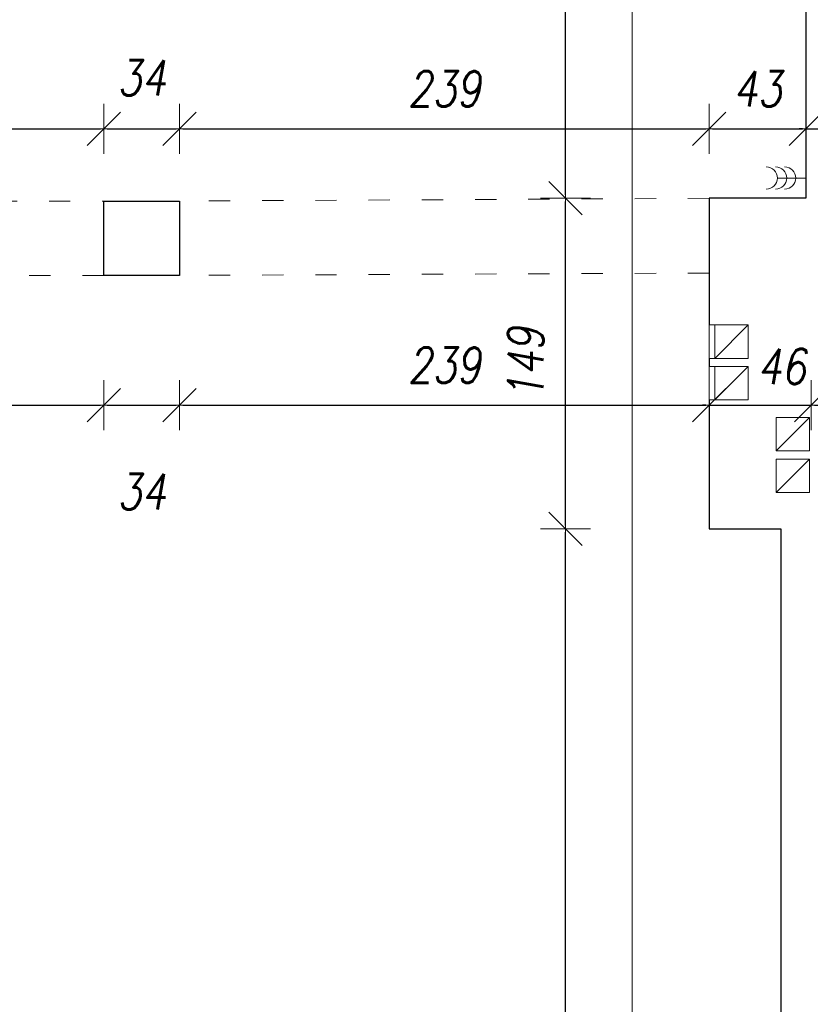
# Model space of a CAD drawing. Header units: millimetres. Extents: x -58431 to 28973, y -32170 to 9431.
# Tile 32 of 54: x -14284 to -10719, y -23442 to -19001. Entities that reach past the tile are written whole.
import ezdxf

# ---------------------------------------------------------------- set-up
doc = ezdxf.new("R2010")
doc.units = ezdxf.units.MM
doc.header["$LTSCALE"] = 8
doc.linetypes.add('ACAD_ISO03W100', pattern=[30, 12, -18])
doc.layers.get('Defpoints').update_dxf_attribs({"lineweight": 0})
for name, color, linetype, lineweight in [('A_DIMEN', 7, 'Continuous', 0), ('BAM_OPISY POWIERZCHNI', 40, 'Continuous', 0), ('instalacje', 6, 'Continuous', 0), ('OTWARCIE WENTYLACJI', 255, 'Continuous', 0), ('piętro_podciąg', 2, 'ACAD_ISO03W100', 0), ('piętro_rzut', 7, 'Continuous', 30), ('przekroje', 3, 'Continuous', 0), ('RZUT_wymiarowanie', 2, 'Continuous', 0)]:
    doc.layers.add(name, color=color, linetype=linetype, lineweight=lineweight)
doc.styles.add('ROMANS1', font='romans.shx', dxfattribs={"width": 0.8, "oblique": 10})
doc.dimstyles.new('NARCH100', dxfattribs={"dimscale": 100, "dimtxt": 1.6, "dimasz": 0.15, "dimexe": 0, "dimexo": 0, "dimgap": 1, "dimtad": 1, "dimdec": 0, "dimlfac": 0.1, "dimrnd": 1, "dimdsep": 46, "dimtxsty": 'ROMANS1', "dimblk": 'wym', "dimcen": -1.5, "dimse1": 1, "dimse2": 1, "dimclrd": 4, "dimclre": 4, "dimclrt": 3, "dimadec": 0, "dimazin": 0, "dimtfac": 0.04, "dimtdec": 0, "dimtmove": 2, "dimatfit": 3, "dimldrblk": 'wym', "dimfxl": 0, "dimtolj": 1, "dimarcsym": 0})

# ---------------------------------------------------------------- blocks, each defined once
blk = doc.blocks.new('GGGDB')
at = {"layer": 'przekroje'}
blk.add_lwpolyline([(44025, 25066.5), (44025, -5400)], dxfattribs=at)
blk = doc.blocks.new('wym')
at = {"layer": 'A_DIMEN', "color": 4, "ltscale": 100}
for p, q in [((0, -7.5), (0, 7.5)), ((-5, -5), (5, 5)), ((-5, 0), (5, 0))]:
    blk.add_line(p, q, dxfattribs=at)
blk = doc.blocks.new('*D291')
at = {"layer": 'Defpoints', "color": 0, "transparency": 16777216}
for p in [(-16551.4, -20154.5), (-13904.4, -20154.5), (-13904.4, -20739.7)]:
    blk.add_point(p, dxfattribs=at)
at = {"layer": 'RZUT_wymiarowanie', "color": 4, "lineweight": -2, "transparency": 16777216}
blk.add_line((-16536.4, -20739.7), (-13919.4, -20739.7), dxfattribs=at)
at = {"layer": 'RZUT_wymiarowanie', "color": 4, "lineweight": -2, "transparency": 16777216, "xscale": 15, "yscale": 15, "zscale": 15, "rotation": 179.9999999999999}
blk.add_blockref('wym', (-16551.4, -20739.7), dxfattribs=at)
at = {"layer": 'RZUT_wymiarowanie', "color": 4, "lineweight": -2, "transparency": 16777216, "xscale": 15, "yscale": 15, "zscale": 15}
blk.add_blockref('wym', (-13904.4, -20739.7), dxfattribs=at)
at = {"layer": 'RZUT_wymiarowanie', "color": 3, "transparency": 16777216, "insert": (-15227.9, -20559.7), "char_height": 160, "attachment_point": 5, "style": 'ROMANS1'}
blk.add_mtext('\\A1;265', dxfattribs=at)
blk = doc.blocks.new('*D292')
at = {"layer": 'Defpoints', "color": 0, "transparency": 16777216}
for p in [(-13904.4, -20154.5), (-13563.3, -20154.5, -16689.2), (-13563.3, -20739.7)]:
    blk.add_point(p, dxfattribs=at)
at = {"layer": 'RZUT_wymiarowanie', "color": 4, "lineweight": -2, "transparency": 16777216}
blk.add_line((-13889.4, -20739.7), (-13578.3, -20739.7), dxfattribs=at)
at = {"layer": 'RZUT_wymiarowanie', "color": 4, "lineweight": -2, "transparency": 16777216, "xscale": 15, "yscale": 15, "zscale": 15, "rotation": 179.9999999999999}
blk.add_blockref('wym', (-13904.4, -20739.7), dxfattribs=at)
at = {"layer": 'RZUT_wymiarowanie', "color": 4, "lineweight": -2, "transparency": 16777216, "xscale": 15, "yscale": 15, "zscale": 15}
blk.add_blockref('wym', (-13563.3, -20739.7), dxfattribs=at)
at = {"layer": 'RZUT_wymiarowanie', "color": 3, "transparency": 16777216, "insert": (-13733.9, -21129.7), "char_height": 160, "attachment_point": 5, "style": 'ROMANS1'}
blk.add_mtext('\\A1;34', dxfattribs=at)
blk = doc.blocks.new('*D293')
at = {"layer": 'Defpoints', "color": 0, "transparency": 16777216}
for p in [(-13563.3, -20154.5, -16689.2), (-11174.8, -20739.7), (-11174.8, -21297.6, -16689.2)]:
    blk.add_point(p, dxfattribs=at)
at = {"layer": 'RZUT_wymiarowanie', "color": 4, "lineweight": -2, "transparency": 16777216}
blk.add_line((-13548.3, -20739.7), (-11189.8, -20739.7), dxfattribs=at)
at = {"layer": 'RZUT_wymiarowanie', "color": 4, "lineweight": -2, "transparency": 16777216, "xscale": 15, "yscale": 15, "zscale": 15, "rotation": 179.9999999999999}
blk.add_blockref('wym', (-13563.3, -20739.7), dxfattribs=at)
at = {"layer": 'RZUT_wymiarowanie', "color": 4, "lineweight": -2, "transparency": 16777216, "xscale": 15, "yscale": 15, "zscale": 15}
blk.add_blockref('wym', (-11174.8, -20739.7), dxfattribs=at)
at = {"layer": 'RZUT_wymiarowanie', "color": 3, "transparency": 16777216, "insert": (-12369.1, -20559.7), "char_height": 160, "attachment_point": 5, "style": 'ROMANS1'}
blk.add_mtext('\\A1;239', dxfattribs=at)
blk = doc.blocks.new('*D294')
at = {"layer": 'Defpoints', "color": 0, "transparency": 16777216}
for p in [(-10716.1, -20591.9), (-10716.1, -20739.7), (-11174.8, -21297.6, -16689.2)]:
    blk.add_point(p, dxfattribs=at)
at = {"layer": 'RZUT_wymiarowanie', "color": 4, "lineweight": -2, "transparency": 16777216}
for p, q in [((-11189.8, -20739.7), (-11204.8, -20739.7)), ((-11174.8, -20739.7), (-10716.1, -20739.7)), ((-10701.1, -20739.7), (-10686.1, -20739.7))]:
    blk.add_line(p, q, dxfattribs=at)
at = {"layer": 'RZUT_wymiarowanie', "color": 4, "lineweight": -2, "transparency": 16777216, "xscale": 15, "yscale": 15, "zscale": 15}
for p, rotation in [((-11174.8, -20739.7), 359.9999999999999), ((-10716.1, -20739.7), 179.9999999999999)]:
    blk.add_blockref('wym', p, dxfattribs=dict(at, rotation=rotation))
at = {"layer": 'RZUT_wymiarowanie', "color": 3, "transparency": 16777216, "insert": (-10848.5, -20565), "char_height": 160, "attachment_point": 5, "style": 'ROMANS1'}
blk.add_mtext('\\A1;46', dxfattribs=at)
blk = doc.blocks.new('*D295')
at = {"layer": 'Defpoints', "color": 0, "transparency": 16777216}
for p in [(-10716.1, -20591.9), (-10433.9, -20591.9), (-10433.9, -20739.7)]:
    blk.add_point(p, dxfattribs=at)
at = {"layer": 'RZUT_wymiarowanie', "color": 4, "lineweight": -2, "transparency": 16777216}
blk.add_line((-10701.1, -20739.7), (-10448.9, -20739.7), dxfattribs=at)
at = {"layer": 'RZUT_wymiarowanie', "color": 4, "lineweight": -2, "transparency": 16777216, "xscale": 15, "yscale": 15, "zscale": 15, "rotation": 179.9999999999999}
blk.add_blockref('wym', (-10716.1, -20739.7), dxfattribs=at)
at = {"layer": 'RZUT_wymiarowanie', "color": 4, "lineweight": -2, "transparency": 16777216, "xscale": 15, "yscale": 15, "zscale": 15}
blk.add_blockref('wym', (-10433.9, -20739.7), dxfattribs=at)
at = {"layer": 'RZUT_wymiarowanie', "color": 3, "transparency": 16777216, "insert": (-10575, -21129.7), "char_height": 160, "attachment_point": 5, "style": 'ROMANS1'}
blk.add_mtext('\\A1;28', dxfattribs=at)
blk = doc.blocks.new('*D396')
at = {"layer": 'BAM_OPISY POWIERZCHNI', "color": 4, "lineweight": -2, "transparency": 16777216}
blk.add_line((-13589.5, -17641.6), (-10754.9, -17641.6), dxfattribs=at)
at = {"layer": 'Defpoints', "color": 0, "transparency": 16777216}
for p in [(-13604.5, -17145.5, -16689.2), (-10739.9, -17641.6), (-10739.9, -19806.9, -16689.2)]:
    blk.add_point(p, dxfattribs=at)
at = {"layer": 'BAM_OPISY POWIERZCHNI', "color": 4, "lineweight": -2, "transparency": 16777216, "xscale": 15, "yscale": 15, "zscale": 15, "rotation": 179.9999999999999}
blk.add_blockref('wym', (-13604.5, -17641.6), dxfattribs=at)
at = {"layer": 'BAM_OPISY POWIERZCHNI', "color": 4, "lineweight": -2, "transparency": 16777216, "xscale": 15, "yscale": 15, "zscale": 15}
blk.add_blockref('wym', (-10739.9, -17641.6), dxfattribs=at)
at = {"layer": 'BAM_OPISY POWIERZCHNI', "color": 3, "transparency": 16777216, "insert": (-12172.2, -17461.6), "char_height": 160, "attachment_point": 5, "style": 'ROMANS1'}
blk.add_mtext('\\A1;286', dxfattribs=at)
blk = doc.blocks.new('*D397')
at = {"layer": 'BAM_OPISY POWIERZCHNI', "color": 4, "lineweight": -2, "transparency": 16777216}
blk.add_line((-11822.5, -26036.2), (-11822.5, -21312.6), dxfattribs=at)
at = {"layer": 'Defpoints', "color": 0, "transparency": 16777216}
for p in [(-11822.5, -21297.6), (-11174.8, -21297.6, -16689.2), (-10909.9, -26051.2)]:
    blk.add_point(p, dxfattribs=at)
at = {"layer": 'BAM_OPISY POWIERZCHNI', "color": 4, "lineweight": -2, "transparency": 16777216, "xscale": 15, "yscale": 15, "zscale": 15}
for p, rotation in [((-11822.5, -21297.6), 90), ((-11822.5, -26051.2), 270)]:
    blk.add_blockref('wym', p, dxfattribs=dict(at, rotation=rotation))
at = {"layer": 'BAM_OPISY POWIERZCHNI', "color": 3, "transparency": 16777216, "insert": (-12002.5, -23674.4), "char_height": 160, "attachment_point": 5, "rotation": 90, "style": 'ROMANS1'}
blk.add_mtext('\\A1;475', dxfattribs=at)
blk = doc.blocks.new('*D398')
at = {"layer": 'BAM_OPISY POWIERZCHNI', "color": 4, "lineweight": -2, "transparency": 16777216}
blk.add_line((-11822.5, -21282.6), (-11822.5, -19821.9), dxfattribs=at)
at = {"layer": 'Defpoints', "color": 0, "transparency": 16777216}
for p in [(-11822.5, -19806.9), (-11174.8, -19806.9, -16689.2), (-11174.8, -21297.6, -16689.2)]:
    blk.add_point(p, dxfattribs=at)
at = {"layer": 'BAM_OPISY POWIERZCHNI', "color": 4, "lineweight": -2, "transparency": 16777216, "xscale": 15, "yscale": 15, "zscale": 15}
for p, rotation in [((-11822.5, -19806.9), 90), ((-11822.5, -21297.6), 270)]:
    blk.add_blockref('wym', p, dxfattribs=dict(at, rotation=rotation))
at = {"layer": 'BAM_OPISY POWIERZCHNI', "color": 3, "transparency": 16777216, "insert": (-12002.5, -20552.2), "char_height": 160, "attachment_point": 5, "rotation": 90, "style": 'ROMANS1'}
blk.add_mtext('\\A1;149', dxfattribs=at)
blk = doc.blocks.new('*D399')
at = {"layer": 'BAM_OPISY POWIERZCHNI', "color": 4, "lineweight": -2, "transparency": 16777216}
blk.add_line((-11822.5, -19791.9), (-11822.5, -11001.9), dxfattribs=at)
at = {"layer": 'Defpoints', "color": 0, "transparency": 16777216}
for p in [(-11822.5, -10986.9), (-10958.5, -10986.9), (-11174.8, -19806.9, -16689.2)]:
    blk.add_point(p, dxfattribs=at)
at = {"layer": 'BAM_OPISY POWIERZCHNI', "color": 4, "lineweight": -2, "transparency": 16777216, "xscale": 15, "yscale": 15, "zscale": 15}
for p, rotation in [((-11822.5, -10986.9), 90), ((-11822.5, -19806.9), 270)]:
    blk.add_blockref('wym', p, dxfattribs=dict(at, rotation=rotation))
at = {"layer": 'BAM_OPISY POWIERZCHNI', "color": 3, "transparency": 16777216, "insert": (-12002.5, -15396.9), "char_height": 160, "attachment_point": 5, "rotation": 90, "style": 'ROMANS1'}
blk.add_mtext('\\A1;882', dxfattribs=at)
blk = doc.blocks.new('*D763')
at = {"layer": 'BAM_OPISY POWIERZCHNI', "color": 4, "lineweight": -2, "transparency": 16777216}
blk.add_line((-16536.4, -19493.4), (-13919.4, -19493.4), dxfattribs=at)
at = {"layer": 'Defpoints', "color": 0, "transparency": 16777216}
for p in [(-13904.4, -19493.4), (-16551.4, -19819.5), (-13904.4, -19819.5)]:
    blk.add_point(p, dxfattribs=at)
at = {"layer": 'BAM_OPISY POWIERZCHNI', "color": 4, "lineweight": -2, "transparency": 16777216, "xscale": 15, "yscale": 15, "zscale": 15, "rotation": 179.9999999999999}
blk.add_blockref('wym', (-16551.4, -19493.4), dxfattribs=at)
at = {"layer": 'BAM_OPISY POWIERZCHNI', "color": 4, "lineweight": -2, "transparency": 16777216, "xscale": 15, "yscale": 15, "zscale": 15}
blk.add_blockref('wym', (-13904.4, -19493.4), dxfattribs=at)
at = {"layer": 'BAM_OPISY POWIERZCHNI', "color": 3, "transparency": 16777216, "insert": (-15227.9, -19313.4), "char_height": 160, "attachment_point": 5, "style": 'ROMANS1'}
blk.add_mtext('\\A1;265', dxfattribs=at)
blk = doc.blocks.new('*D764')
at = {"layer": 'BAM_OPISY POWIERZCHNI', "color": 4, "lineweight": -2, "transparency": 16777216}
blk.add_line((-13889.4, -19493.4), (-13578.3, -19493.4), dxfattribs=at)
at = {"layer": 'Defpoints', "color": 0, "transparency": 16777216}
for p in [(-13563.3, -19493.4), (-13904.4, -19819.5), (-13563.3, -19819.5)]:
    blk.add_point(p, dxfattribs=at)
at = {"layer": 'BAM_OPISY POWIERZCHNI', "color": 4, "lineweight": -2, "transparency": 16777216, "xscale": 15, "yscale": 15, "zscale": 15, "rotation": 179.9999999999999}
blk.add_blockref('wym', (-13904.4, -19493.4), dxfattribs=at)
at = {"layer": 'BAM_OPISY POWIERZCHNI', "color": 4, "lineweight": -2, "transparency": 16777216, "xscale": 15, "yscale": 15, "zscale": 15}
blk.add_blockref('wym', (-13563.3, -19493.4), dxfattribs=at)
at = {"layer": 'BAM_OPISY POWIERZCHNI', "color": 3, "transparency": 16777216, "insert": (-13733.9, -19263.4), "char_height": 160, "attachment_point": 5, "style": 'ROMANS1'}
blk.add_mtext('\\A1;34', dxfattribs=at)
blk = doc.blocks.new('*D765')
at = {"layer": 'BAM_OPISY POWIERZCHNI', "color": 4, "lineweight": -2, "transparency": 16777216}
blk.add_line((-13548.3, -19493.4), (-11189.8, -19493.4), dxfattribs=at)
at = {"layer": 'Defpoints', "color": 0, "transparency": 16777216}
for p in [(-11174.8, -19493.4), (-13563.3, -19819.5), (-11174.8, -19806.9, -16689.2)]:
    blk.add_point(p, dxfattribs=at)
at = {"layer": 'BAM_OPISY POWIERZCHNI', "color": 4, "lineweight": -2, "transparency": 16777216, "xscale": 15, "yscale": 15, "zscale": 15, "rotation": 179.9999999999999}
blk.add_blockref('wym', (-13563.3, -19493.4), dxfattribs=at)
at = {"layer": 'BAM_OPISY POWIERZCHNI', "color": 4, "lineweight": -2, "transparency": 16777216, "xscale": 15, "yscale": 15, "zscale": 15}
blk.add_blockref('wym', (-11174.8, -19493.4), dxfattribs=at)
at = {"layer": 'BAM_OPISY POWIERZCHNI', "color": 3, "transparency": 16777216, "insert": (-12369.1, -19313.4), "char_height": 160, "attachment_point": 5, "style": 'ROMANS1'}
blk.add_mtext('\\A1;239', dxfattribs=at)
blk = doc.blocks.new('*D766')
at = {"layer": 'BAM_OPISY POWIERZCHNI', "color": 4, "lineweight": -2, "transparency": 16777216}
blk.add_line((-11159.8, -19493.4), (-10754.9, -19493.4), dxfattribs=at)
at = {"layer": 'Defpoints', "color": 0, "transparency": 16777216}
for p in [(-10739.9, -19493.4), (-11174.8, -19806.9, -16689.2), (-10739.9, -19806.9, -16689.2)]:
    blk.add_point(p, dxfattribs=at)
at = {"layer": 'BAM_OPISY POWIERZCHNI', "color": 4, "lineweight": -2, "transparency": 16777216, "xscale": 15, "yscale": 15, "zscale": 15, "rotation": 179.9999999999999}
blk.add_blockref('wym', (-11174.8, -19493.4), dxfattribs=at)
at = {"layer": 'BAM_OPISY POWIERZCHNI', "color": 4, "lineweight": -2, "transparency": 16777216, "xscale": 15, "yscale": 15, "zscale": 15}
blk.add_blockref('wym', (-10739.9, -19493.4), dxfattribs=at)
at = {"layer": 'BAM_OPISY POWIERZCHNI', "color": 3, "transparency": 16777216, "insert": (-10957.3, -19313.4), "char_height": 160, "attachment_point": 5, "style": 'ROMANS1'}
blk.add_mtext('\\A1;43', dxfattribs=at)
blk = doc.blocks.new('*D767')
at = {"layer": 'BAM_OPISY POWIERZCHNI', "color": 4, "lineweight": -2, "transparency": 16777216}
for p, q in [((-10754.9, -19493.4), (-10769.9, -19493.4)), ((-10739.9, -19493.4), (-10571.3, -19493.4)), ((-10556.3, -19493.4), (-10541.3, -19493.4))]:
    blk.add_line(p, q, dxfattribs=at)
at = {"layer": 'Defpoints', "color": 0, "transparency": 16777216}
for p in [(-10571.3, -19493.4), (-10739.9, -19806.9, -16689.2), (-10571.3, -19808.3)]:
    blk.add_point(p, dxfattribs=at)
at = {"layer": 'BAM_OPISY POWIERZCHNI', "color": 4, "lineweight": -2, "transparency": 16777216, "xscale": 15, "yscale": 15, "zscale": 15}
for p, rotation in [((-10739.9, -19493.4), 359.9999999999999), ((-10571.3, -19493.4), 179.9999999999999)]:
    blk.add_blockref('wym', p, dxfattribs=dict(at, rotation=rotation))
at = {"layer": 'BAM_OPISY POWIERZCHNI', "color": 3, "transparency": 16777216, "insert": (-10426.2, -19177.3), "char_height": 160, "attachment_point": 5, "style": 'ROMANS1'}
blk.add_mtext('\\A1;17', dxfattribs=at)

msp = doc.modelspace()

# ---------------------------------------------------------------- linework, layer by layer
at = {"layer": 'instalacje'}
for p, q in [((-11150.1, -20528.6), (-10999.5, -20378.2)), ((-10999.5, -20378.2), (-11150.1, -20378.2)), ((-11150.1, -20378.2), (-11150.1, -20528.6)), ((-10999.5, -20528.6), (-10999.5, -20378.2)), ((-11150.1, -20528.6), (-10999.5, -20528.6)), ((-11150.1, -20715.4), (-10999.5, -20565)), ((-10999.5, -20565), (-11150.1, -20565)), ((-11150.1, -20565), (-11150.1, -20715.4)), ((-10999.5, -20715.4), (-10999.5, -20565)), ((-11150.1, -20715.4), (-10999.5, -20715.4)), ((-10873.2, -20946.4), (-10722.7, -20796)), ((-10722.7, -20796), (-10873.2, -20796)), ((-10873.2, -20796), (-10873.2, -20946.4)), ((-10722.7, -20946.4), (-10722.7, -20796)), ((-10873.2, -20946.4), (-10722.7, -20946.4)), ((-10873.2, -21133.2), (-10722.7, -20982.8)), ((-10722.7, -20982.8), (-10873.2, -20982.8)), ((-10873.2, -20982.8), (-10873.2, -21133.2)), ((-10722.7, -21133.2), (-10722.7, -20982.8)), ((-10873.2, -21133.2), (-10722.7, -21133.2))]:
    msp.add_line(p, q, dxfattribs=at)
at = {"layer": 'instalacje', "elevation": -16689.2}
msp.add_lwpolyline([(-10867.9, -19715.4), (-10739.9, -19715.4)], dxfattribs=at)
at = {"layer": 'instalacje'}
for centre in [(-10918.1, -19715.4, -16689.2), (-10875.7, -19715.4, -16689.2), (-10835, -19715.4, -16689.2)]:
    msp.add_arc(centre, 50.2, 270, 90, dxfattribs=at)
at = {"layer": 'OTWARCIE WENTYLACJI'}
for points in [[(-11175.9, -20528.6), (-11175.9, -20378.2)], [(-11150.1, -20378.2), (-11174.8, -20378.2)], [(-11150.1, -20528.6), (-11174.8, -20528.6)], [(-11150.1, -20565), (-11174.8, -20565)], [(-11174.8, -20715), (-11174.8, -20565)], [(-11150.1, -20715), (-11174.8, -20715)]]:
    msp.add_lwpolyline(points, dxfattribs=at)
at = {"layer": 'piętro_podciąg'}
for points in [[(-16551.4, -19819.5), (-13904.4, -19819.5)], [(-13904.4, -20154.5), (-16551.4, -20154.5)]]:
    msp.add_lwpolyline(points, dxfattribs=at)
at = {"layer": 'piętro_podciąg', "elevation": -16689.2}
for points in [[(-11174.8, -19806.9), (-13563.3, -19819.5)], [(-11174.8, -20144), (-13563.3, -20154.5)]]:
    msp.add_lwpolyline(points, dxfattribs=at)
at = {"layer": 'piętro_rzut', "elevation": -16689.2}
for points in [[(-10739.9, -10986.9), (-10739.9, -19806.9), (-11174.8, -19806.9), (-11174.8, -20378.2)], [(-11174.8, -20528.6), (-11174.8, -20565)], [(-11174.8, -20715), (-11174.8, -21297.6), (-10852.6, -21297.6)], [(-10852.6, -21297.6), (-10852.6, -25980.2)]]:
    msp.add_lwpolyline(points, dxfattribs=at)
at = {"layer": 'piętro_rzut'}
msp.add_lwpolyline([(-13904.4, -19819.5), (-13563.3, -19819.5), (-13563.3, -20154.5), (-13904.4, -20154.5)], close=True, dxfattribs=at)
at = {"layer": 'przekroje'}
msp.add_lwpolyline([(-11522.9, -716.4), (-11522.9, -31182.9)], dxfattribs=at)

# ---------------------------------------------------------------- block references
at = {"layer": 'BAM_OPISY POWIERZCHNI'}
msp.add_blockref('GGGDB', (-55547.9, -25783), dxfattribs=at)

# ---------------------------------------------------------------- dimensions: what is measured, and where the dimension line sits
for base, p1, p2, picture, middle in [((-11822.5, -10986.9), (-11174.8, -19806.9, -16689.2), (-10958.5, -10986.9), '*D399', (-12002.5, -15396.9)), ((-11822.5, -19806.9), (-11174.8, -21297.6, -16689.2), (-11174.8, -19806.9, -16689.2), '*D398', (-12002.5, -20552.2)), ((-11822.5, -21297.6), (-10909.9, -26051.2), (-11174.8, -21297.6, -16689.2), '*D397', (-12002.5, -23674.4))]:
    dim = msp.add_linear_dim(base=base, p1=p1, p2=p2, angle=90, dimstyle='NARCH100', dxfattribs=at)
    dim.commit()
    dim.dimension.update_dxf_attribs({"geometry": picture, "text_midpoint": middle})
for base, p1, p2, picture, middle in [((-10739.9, -17641.6), (-13604.5, -17145.5, -16689.2), (-10739.9, -19806.9, -16689.2), '*D396', (-12172.2, -17461.6)), ((-13563.3, -19493.4), (-13904.4, -19819.5), (-13563.3, -19819.5), '*D764', (-13733.9, -19263.4)), ((-13904.4, -19493.4), (-16551.4, -19819.5), (-13904.4, -19819.5), '*D763', (-15227.9, -19313.4)), ((-11174.8, -19493.4), (-13563.3, -19819.5), (-11174.8, -19806.9, -16689.2), '*D765', (-12369.1, -19313.4)), ((-10739.9, -19493.4), (-11174.8, -19806.9, -16689.2), (-10739.9, -19806.9, -16689.2), '*D766', (-10957.3, -19313.4))]:
    dim = msp.add_linear_dim(base=base, p1=p1, p2=p2, dimstyle='NARCH100', dxfattribs=at)
    dim.commit()
    dim.dimension.update_dxf_attribs({"geometry": picture, "text_midpoint": middle})
dim = msp.add_linear_dim(base=(-10571.3, -19493.4), p1=(-10739.9, -19806.9, -16689.2), p2=(-10571.3, -19808.3), dimstyle='NARCH100', dxfattribs=at)
dim.commit()
dim.dimension.update_dxf_attribs({"geometry": '*D767', "text_midpoint": (-10426.2, -19177.3), "dimtype": 160})
at = {"layer": 'RZUT_wymiarowanie'}
for base, p1, p2, picture, middle in [((-13904.4, -20739.7), (-16551.4, -20154.5), (-13904.4, -20154.5), '*D291', (-15227.9, -20559.7)), ((-13563.3, -20739.7), (-13904.4, -20154.5), (-13563.3, -20154.5, -16689.2), '*D292', (-13733.9, -21129.7)), ((-11174.8, -20739.7), (-13563.3, -20154.5, -16689.2), (-11174.8, -21297.6, -16689.2), '*D293', (-12369.1, -20559.7)), ((-10433.9, -20739.7), (-10716.1, -20591.9), (-10433.9, -20591.9), '*D295', (-10575, -21129.7))]:
    dim = msp.add_linear_dim(base=base, p1=p1, p2=p2, dimstyle='NARCH100', dxfattribs=at)
    dim.commit()
    dim.dimension.update_dxf_attribs({"geometry": picture, "text_midpoint": middle})
dim = msp.add_linear_dim(base=(-10716.1, -20739.7), p1=(-11174.8, -21297.6, -16689.2), p2=(-10716.1, -20591.9), dimstyle='NARCH100', dxfattribs=at)
dim.commit()
dim.dimension.update_dxf_attribs({"geometry": '*D294', "text_midpoint": (-10848.5, -20565), "dimtype": 160})

doc.saveas('drawing.dxf')
